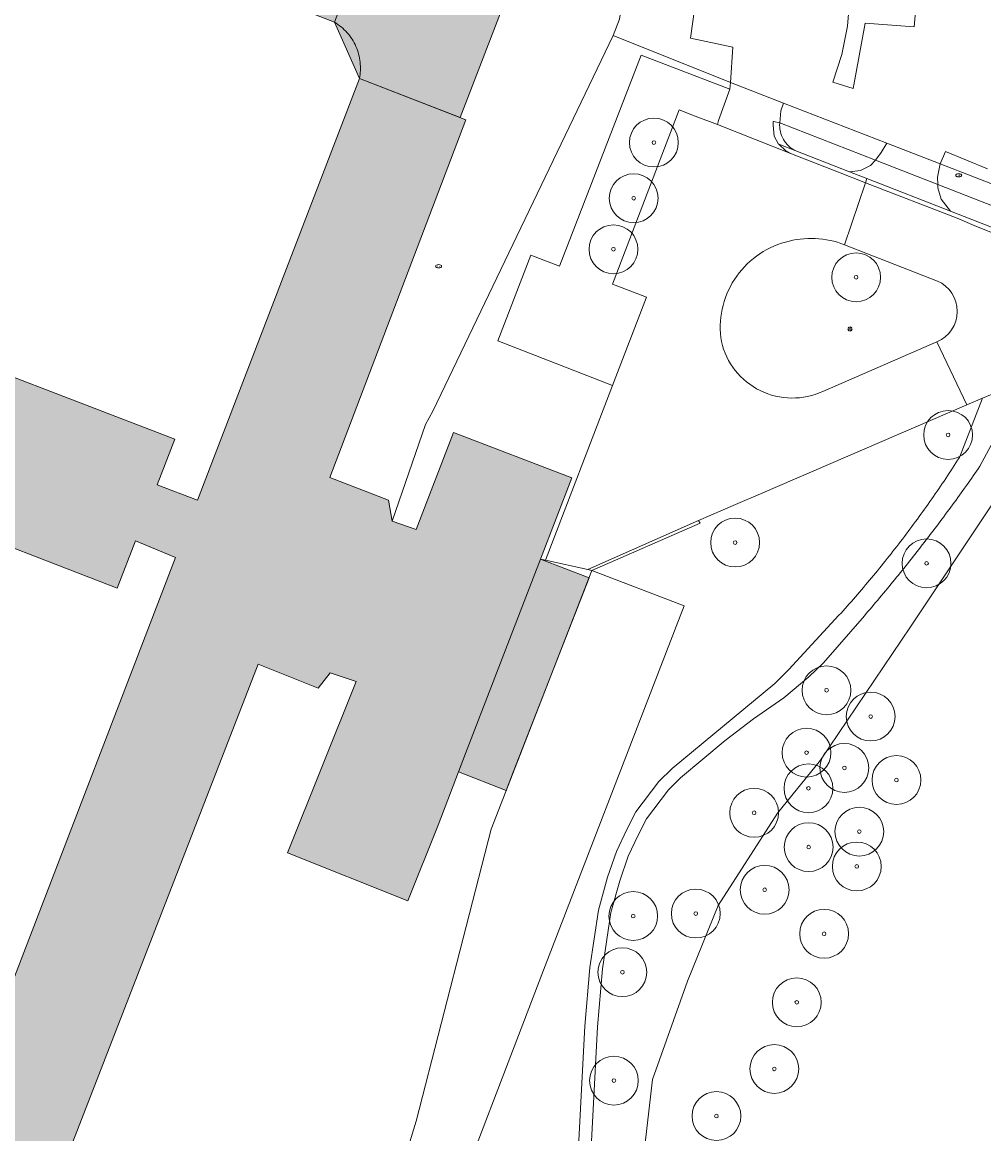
# Model space of a CAD drawing. Header units: metres. Extents: x 187482 to 189800, y 333582 to 335019.
# Tile 106 of 256: x 187618 to 187717, y 334679 to 334793. Entities that reach past the tile are written whole.
import ezdxf
from ezdxf.enums import TextEntityAlignment as Align

# ---------------------------------------------------------------- set-up
doc = ezdxf.new("R2010")
doc.units = ezdxf.units.M
doc.layers.get('0').update_dxf_attribs({"color": 252, "lineweight": 18})
for name, color, linetype, lineweight in [('B-WE-GR-BEPLANTING_CULTUUR_BOSPLANTSOEN-GV', 252, 'Continuous', 18), ('B-WE-GR-BOOM-S', 252, 'Continuous', 18), ('B-WE-IE-MEUBILAIR-S', 252, 'Continuous', 18), ('B-WE-IE-TERREINAFSCHEIDING_KUNSTMATIG_HEKWERK-G', 252, 'IE-TERREINAFSCHEIDING_KUNSTMATIG-SO', 18), ('B-WE-IE-TERREINAFSCHEIDING_KUNSTMATIG_MUUR-G', 252, 'IE-TERREINAFSCHEIDING_KUNSTMATIG-SO', 18), ('B-WE-OG-BEBOUWING-GV', 252, 'Continuous', 18), ('B-WE-OG-BEBOUWING_LUIFEL-GV', 252, 'Continuous', 18), ('B-WE-OG-TERREIN_BEGROEID-GV', 252, 'Continuous', 18), ('B-WE-OG-TERREIN_ERF-GV', 252, 'Continuous', 18), ('B-WE-OG-WEG-GV', 252, 'Continuous', 18), ('B-WE-VH-GESLOTENVERHARDING_ASFALT-GV', 252, 'Continuous', 18), ('B-WE-VH-OPENVERHARDING_TEGEL-GV', 252, 'Continuous', 18)]:
    doc.layers.add(name, color=color, linetype=linetype, lineweight=lineweight)
doc.layers.add('B-WE-OG-BEBOUWING-V', color=7, linetype='Continuous', lineweight=18, true_color=0xf0f0f0)
doc.styles.add('NLCS-ISO', font='NLCS-ISO.ttf')
doc.linetypes.add('IE-TERREINAFSCHEIDING_KUNSTMATIG-SO', pattern='A,4,[82,NLCS.SHX,S=0.75,R=90,X=0,Y=0],4,-2', length=10)

# ---------------------------------------------------------------- blocks, each defined once
blk = doc.blocks.new('SIE-MEUBILAIR_PAAL_LICHTMAST-SO')
for points in [[(-0.62, 0), (-1, 0)], [(-0.71, 0.71), (-0.44, 0.44)], [(0, 1), (0, 0.62)], [(0.44, 0.44), (0.71, 0.71)], [(1, 0), (0.62, 0)], [(-0.71, -0.71), (-0.44, -0.44)], [(0, -0.62), (0, -1)], [(0.44, -0.44), (0.71, -0.71)]]:
    blk.add_lwpolyline(points)
blk.add_circle((0, 0), 0.5)
blk = doc.blocks.new('SIE-MEUBILAIR_PUT_BRANDKRAAN-SO')
blk.add_ellipse((0, 0), major_axis=(1.25, 0), ratio=0.54)
at = {"style": 'NLCS-ISO'}
blk.add_text('bk', height=0.75, dxfattribs=at).set_placement((0.03, 0), align=Align.MIDDLE_CENTER)
blk = doc.blocks.new('SGR-BOOM_GBKN-SO')
at = {"color": 0, "linetype": 'ByBlock', "lineweight": 18}
for radius in [2, 0.15]:
    blk.add_circle((0, 0), radius, dxfattribs=at)

msp = doc.modelspace()

# ---------------------------------------------------------------- hatches: boundary and pattern name
at = {"layer": 'B-WE-OG-BEBOUWING-V'}
h = msp.add_hatch(color=256, dxfattribs=at)
h.dxf.hatch_style = 1
h.paths.add_polyline_path([(187553.338, 334827.464), (187554.429, 334828.265), (187555.943, 334828.804), (187557.113, 334828.939), (187558.248, 334828.729), (187601.306, 334812.163), (187599.606, 334807.767), (187595.149, 334809.443), (187580.303, 334771.001), (187541.889, 334785.874), (187540.109, 334781.22), (187535.701, 334782.844), (187552.352, 334826.114)], flags=16)
h.paths.add_polyline_path([(187589.586, 334750.132), (187628.069, 334735.255), (187629.946, 334740.103), (187634.055, 334738.396), (187617.563, 334695.451), (187617.078, 334694.733), (187616.407, 334693.963), (187615.338, 334693.145), (187614.323, 334692.69), (187613.187, 334692.546), (187611.573, 334692.689), (187568.407, 334709.194), (187570.007, 334713.678), (187574.916, 334711.742)], flags=16)
h.paths.add_polyline_path([(187650.33, 334793.196), (187654.09, 334802.962), (187610.607, 334819.634), (187609.957, 334817.885), (187604.671, 334819.944), (187605.343, 334821.701), (187545.959, 334844.493), (187540.642, 334830.47), (187505.232, 334738.358), (187516.869, 334733.905), (187533.509, 334777.149), (187537.919, 334775.491), (187536.117, 334770.778), (187574.489, 334756.01), (187559.677, 334717.613), (187564.29, 334715.723), (187562.571, 334711.402), (187519.469, 334728.109), (187514.785, 334715.855), (187558.236, 334699.086), (187559.469, 334702.465), (187564.707, 334700.45), (187563.447, 334697.132), (187601.954, 334682.305), (187621.98, 334674.594), (187642.526, 334727.459), (187648.66, 334725.003), (187649.887, 334726.574), (187652.542, 334725.706), (187645.518, 334708.164), (187657.836, 334703.232), (187660.943, 334710.992), (187663.764, 334718.314), (187671.44, 334738.236), (187674.636, 334746.531), (187662.522, 334751.199), (187658.687, 334741.247), (187656.237, 334742.116), (187655.874, 334744.248), (187649.845, 334746.585), (187663.799, 334783.203), (187652.882, 334787.42), (187636.302, 334744.247), (187632.166, 334745.838), (187633.972, 334750.502), (187595.556, 334765.256), (187610.44, 334803.694), (187605.453, 334805.569), (187607.054, 334809.952)], flags=17)
h.paths.add_polyline_path([(187639.547, 334843.474), (187638.598, 334840.801), (187647.916, 334837.412), (187650.437, 334844.531), (187649.83, 334844.746), (187641.094, 334847.834)], flags=16)
h.paths.add_polyline_path([(187653.268, 334800.826), (187650.33, 334793.196), (187652.882, 334787.42), (187663.204, 334783.433), (187667.76, 334795.228)], flags=16)
h = msp.add_hatch(color=256, dxfattribs=at)
h.dxf.hatch_style = 1
h.paths.add_polyline_path([(187671.44, 334738.236), (187663.764, 334718.314), (187663.044, 334716.446), (187667.914, 334714.546), (187668.641, 334716.41), (187676.41, 334736.321)], flags=17)

# ---------------------------------------------------------------- linework, layer by layer
at = {"layer": 'B-WE-GR-BEPLANTING_CULTUUR_BOSPLANTSOEN-GV', "flags": 128}
msp.add_lwpolyline([(187720.396, 334652.742), (187732.202, 334692.8), (187738.714, 334722.297), (187739.098, 334736.854), (187735.65, 334747.58), (187724.959, 334750.964), (187718.156, 334744.499), (187709.348, 334731.286), (187700.12, 334717.655), (187695.716, 334712.202), (187689.634, 334702.765), (187686.488, 334695.005), (187682.923, 334684.939), (187681.245, 334670.468)], dxfattribs=at)
at = {"layer": 'B-WE-IE-TERREINAFSCHEIDING_KUNSTMATIG_HEKWERK-G', "ltscale": 0.2, "flags": 128}
for points in [[(187678.872, 334791.827), (187679.525, 334793.515), (187679.788, 334795.33)], [(187656.237, 334742.116), (187659.663, 334751.995), (187660.398, 334753.365), (187678.872, 334791.827)], [(187690.901, 334787.033), (187678.872, 334791.827)], [(187696.335, 334784.922), (187690.901, 334787.033)], [(187706.92, 334780.809), (187696.335, 334784.922)], [(187712.372, 334778.691), (187706.92, 334780.809)], [(187722.929, 334774.589), (187712.372, 334778.691)], [(187671.44, 334738.236), (187671.946, 334738.124)], [(187671.946, 334738.124), (187676.288, 334737.163)], [(187676.288, 334737.163), (187676.702, 334737.071)]]:
    msp.add_lwpolyline(points, dxfattribs=at)
at = {"layer": 'B-WE-IE-TERREINAFSCHEIDING_KUNSTMATIG_HEKWERK-G', "ltscale": 0.2}
msp.add_lwpolyline([(187657.899, 334678.132), (187658.703, 334680.686), (187666.375, 334710.558), (187676.702, 334737.071), (187686.149, 334733.431), (187684.351, 334728.765), (187671.735, 334696.145), (187660.703, 334667.347)], dxfattribs=at)
at = {"layer": 'B-WE-IE-TERREINAFSCHEIDING_KUNSTMATIG_MUUR-G', "ltscale": 0.2}
for points in [[(187650.33, 334793.196, -0.0775044), (187651.621, 334792.126)], [(187651.621, 334792.126, -0.0776008), (187652.526, 334790.715)], [(187652.526, 334790.715, -0.0778155), (187652.96, 334789.095)], [(187652.96, 334789.095, -0.0775827), (187652.882, 334787.42)]]:
    msp.add_lwpolyline(points, format="xyb", dxfattribs=at)
at = {"layer": 'B-WE-IE-TERREINAFSCHEIDING_KUNSTMATIG_MUUR-G', "ltscale": 0.2, "flags": 128}
for points in [[(187676.288, 334737.163), (187687.633, 334742.184)], [(187687.633, 334742.184), (187687.784, 334741.918), (187676.702, 334737.071)]]:
    msp.add_lwpolyline(points, dxfattribs=at)
at = {"layer": 'B-WE-OG-BEBOUWING-GV', "flags": 128}
for points in [[(187607.054, 334809.952), (187650.33, 334793.196), (187654.09, 334802.962), (187610.607, 334819.634)], [(187621.98, 334674.594), (187642.526, 334727.459), (187648.66, 334725.003), (187649.887, 334726.574), (187652.542, 334725.706), (187645.518, 334708.164), (187657.836, 334703.232), (187660.943, 334710.992), (187663.764, 334718.314), (187671.44, 334738.236), (187674.636, 334746.531), (187662.522, 334751.199), (187658.687, 334741.247), (187656.237, 334742.116), (187655.874, 334744.248), (187649.845, 334746.585), (187663.799, 334783.203), (187652.882, 334787.42), (187636.302, 334744.247), (187632.166, 334745.838), (187633.972, 334750.502), (187595.556, 334765.256)]]:
    msp.add_lwpolyline(points, dxfattribs=at)
msp.add_lwpolyline([(187589.586, 334750.132), (187628.069, 334735.255), (187629.946, 334740.103), (187634.055, 334738.396), (187617.563, 334695.451), (187617.078, 334694.733), (187616.407, 334693.963), (187615.338, 334693.145), (187614.323, 334692.69), (187613.187, 334692.546), (187611.573, 334692.689), (187568.407, 334709.194), (187570.007, 334713.678), (187574.916, 334711.742)], close=True, dxfattribs=at)
at = {"layer": 'B-WE-OG-BEBOUWING_LUIFEL-GV', "flags": 128}
for points in [[(187653.268, 334800.826), (187650.33, 334793.196), (187652.882, 334787.42), (187663.204, 334783.433), (187667.76, 334795.228)], [(187671.44, 334738.236), (187663.764, 334718.314), (187663.044, 334716.446), (187667.914, 334714.546), (187668.641, 334716.41), (187676.41, 334736.321)]]:
    msp.add_lwpolyline(points, close=True, dxfattribs=at)
at = {"layer": 'B-WE-OG-TERREIN_BEGROEID-GV', "flags": 128}
msp.add_lwpolyline([(187712.133, 334776.579), (187712.15, 334776.253), (187712.477, 334775.069), (187713.445, 334773.843), (187722.173, 334770.442), (187722.907, 334772.381)], close=True, dxfattribs=at)
at = {"layer": 'B-WE-OG-TERREIN_ERF-GV', "flags": 128}
for points in [[(187516.869, 334733.905), (187505.232, 334738.358), (187540.642, 334830.47), (187545.959, 334844.493), (187605.343, 334821.701), (187604.671, 334819.944), (187609.957, 334817.885), (187610.607, 334819.634), (187654.09, 334802.962), (187650.33, 334793.196)], [(187652.882, 334787.42), (187663.799, 334783.203), (187649.845, 334746.585), (187655.874, 334744.248), (187656.237, 334742.116), (187659.663, 334751.995), (187660.398, 334753.365), (187678.872, 334791.827), (187679.525, 334793.515), (187679.788, 334795.33), (187679.708, 334797.622), (187679.1, 334799.666), (187678.288, 334801.363), (187677.007, 334802.944), (187675.302, 334804.369), (187673.457, 334805.374), (187644.697, 334814.753), (187618.52, 334824.023), (187592.371, 334833.283)], [(187650.33, 334793.196), (187607.054, 334809.952), (187605.453, 334805.569), (187610.44, 334803.694), (187595.556, 334765.256), (187633.972, 334750.502), (187632.166, 334745.838), (187636.302, 334744.247), (187652.882, 334787.42)], [(187709.968, 334795.48), (187709.699, 334792.72), (187704.707, 334793.095), (187703.453, 334786.42), (187701.393, 334787.074), (187702.319, 334789.889), (187702.894, 334792.798), (187703.109, 334795.755)], [(187679.525, 334793.515), (187678.872, 334791.827), (187690.901, 334787.033), (187691.124, 334790.651), (187686.798, 334791.549), (187687.212, 334794.486)], [(187687.212, 334794.486), (187686.798, 334791.549), (187691.124, 334790.651), (187690.901, 334787.033), (187696.335, 334784.922), (187706.92, 334780.809), (187712.372, 334778.691), (187712.931, 334779.977), (187717.232, 334778.183)], [(187702.579, 334770.419), (187704.718, 334776.759), (187701.948, 334777.829), (187697.136, 334779.718), (187689.571, 334782.727), (187687.288, 334783.564), (187685.638, 334784.242), (187678.799, 334766.362), (187680.502, 334765.734), (187682.301, 334765.037), (187678.825, 334756), (187671.946, 334738.124), (187676.288, 334737.163), (187687.633, 334742.184), (187691.402, 334743.807), (187693.967, 334744.912), (187715.124, 334754.022), (187712.047, 334760.477), (187700.366, 334755.402)], [(187695.943, 334782.887), (187695.302, 334783.015), (187695.271, 334782.983), (187695.255, 334782.64), (187695.379, 334781.517), (187695.822, 334780.726), (187695.84, 334780.709), (187697.581, 334780.025)], [(187703.088, 334777.879), (187704.226, 334778.009), (187705.235, 334778.532), (187705.739, 334779.07), (187695.943, 334782.887)], [(187697.581, 334780.025), (187703.088, 334777.879)], [(187717.232, 334778.183), (187712.931, 334779.977), (187712.372, 334778.691), (187722.929, 334774.589)], [(187712.094, 334766.699), (187702.579, 334770.419)], [(187700.366, 334755.402), (187712.047, 334760.477)], [(187676.288, 334737.163), (187671.946, 334738.124), (187671.44, 334738.236), (187663.764, 334718.314), (187660.943, 334710.992), (187657.836, 334703.232), (187645.518, 334708.164), (187652.542, 334725.706), (187649.887, 334726.574), (187648.66, 334725.003), (187642.526, 334727.459), (187621.98, 334674.594), (187601.954, 334682.305), (187611.029, 334677.561), (187614.372, 334674.666), (187609.93, 334675.981), (187589.958, 334684.653), (187564.995, 334693.135), (187559.084, 334695.843), (187558.496, 334696.943), (187558.236, 334699.086), (187514.785, 334715.855), (187519.469, 334728.109)], [(187657.899, 334678.132), (187658.703, 334680.686), (187666.375, 334710.558), (187676.702, 334737.071), (187676.288, 334737.163)], [(187660.703, 334667.347), (187671.735, 334696.145), (187684.351, 334728.765), (187686.149, 334733.431), (187676.702, 334737.071), (187666.375, 334710.558), (187658.703, 334680.686), (187657.899, 334678.132)]]:
    msp.add_lwpolyline(points, dxfattribs=at)
for points in [[(187708.711, 334806.82), (187705.079, 334805.754), (187703.514, 334805.38), (187702.269, 334805.454), (187700.834, 334805.285), (187696.874, 334804.152), (187696.956, 334803.381), (187701.59, 334804.474), (187702.452, 334801.638), (187702.961, 334798.717), (187703.109, 334795.755), (187702.894, 334792.798), (187702.319, 334789.889), (187701.393, 334787.074), (187703.453, 334786.42), (187704.707, 334793.095), (187709.699, 334792.72), (187709.968, 334795.48), (187704.983, 334795.612), (187704.558, 334800.117), (187703.922, 334804.596), (187708.89, 334805.836)], [(187690.846, 334786.339), (187690.901, 334787.033), (187678.872, 334791.827), (187660.398, 334753.365), (187659.663, 334751.995), (187656.237, 334742.116), (187658.687, 334741.247), (187662.522, 334751.199), (187674.636, 334746.531), (187671.44, 334738.236), (187671.946, 334738.124), (187678.825, 334756), (187667.067, 334760.56), (187670.447, 334769.362), (187673.397, 334768.211), (187681.759, 334789.808)], [(187689.571, 334782.727), (187689.661, 334783.135), (187690.846, 334786.339), (187681.759, 334789.808), (187673.397, 334768.211), (187670.447, 334769.362), (187667.067, 334760.56), (187678.825, 334756), (187682.301, 334765.037), (187680.502, 334765.734), (187678.799, 334766.362), (187685.638, 334784.242), (187687.288, 334783.564)], [(187690.846, 334786.339), (187689.661, 334783.135), (187689.571, 334782.727), (187697.136, 334779.718), (187696.57, 334780.012), (187695.84, 334780.709), (187695.822, 334780.726), (187695.379, 334781.517), (187695.255, 334782.64), (187695.271, 334782.983), (187695.302, 334783.015), (187695.943, 334782.887), (187696.07, 334784.126), (187696.335, 334784.922), (187690.901, 334787.033)], [(187696.335, 334784.922), (187696.07, 334784.126), (187695.943, 334782.887), (187705.739, 334779.07), (187706.337, 334779.851), (187706.92, 334780.809)], [(187697.581, 334780.025), (187695.84, 334780.709), (187696.57, 334780.012), (187697.136, 334779.718), (187701.948, 334777.829), (187704.718, 334776.759), (187704.863, 334777.187), (187703.088, 334777.879)], [(187712.372, 334778.691), (187706.92, 334780.809), (187706.337, 334779.851), (187705.739, 334779.07), (187712.133, 334776.579), (187712.093, 334777.323)], [(187705.739, 334779.07), (187705.235, 334778.532), (187704.226, 334778.009), (187703.088, 334777.879), (187704.863, 334777.187), (187713.445, 334773.843), (187712.477, 334775.069), (187712.15, 334776.253), (187712.133, 334776.579)], [(187570.007, 334713.678), (187568.407, 334709.194), (187611.573, 334692.689), (187613.187, 334692.546), (187614.323, 334692.69), (187615.338, 334693.145), (187616.407, 334693.963), (187617.078, 334694.733), (187617.563, 334695.451), (187634.055, 334738.396), (187629.946, 334740.103), (187628.069, 334735.255), (187589.586, 334750.132), (187574.916, 334711.742)], [(187676.288, 334737.163), (187676.702, 334737.071), (187687.784, 334741.918), (187687.633, 334742.184)]]:
    msp.add_lwpolyline(points, close=True, dxfattribs=at)
at = {"layer": 'B-WE-OG-TERREIN_ERF-GV'}
for points in [[(187651.621, 334792.126, 0.0775044), (187650.33, 334793.196)], [(187650.33, 334793.196, -0.0775044), (187651.621, 334792.126)], [(187652.526, 334790.715, 0.0776008), (187651.621, 334792.126)], [(187651.621, 334792.126, -0.0776008), (187652.526, 334790.715)], [(187652.96, 334789.095, 0.0778155), (187652.526, 334790.715)], [(187652.526, 334790.715, -0.0778155), (187652.96, 334789.095)], [(187652.882, 334787.42, 0.0775827), (187652.96, 334789.095)], [(187652.96, 334789.095, -0.0775827), (187652.882, 334787.42)], [(187695.943, 334782.887, 0.1507414), (187696.319, 334781.203)], [(187696.319, 334781.203, -0.1507414), (187695.943, 334782.887)], [(187696.319, 334781.203, 0.1508103), (187697.581, 334780.025)], [(187697.581, 334780.025, -0.1508103), (187696.319, 334781.203)], [(187696.533, 334770.691, 0.1844343), (187691.302, 334766.856)], [(187691.302, 334766.856, -0.1844343), (187696.533, 334770.691)], [(187699.578, 334771.044, 0.0804822), (187696.533, 334770.691)], [(187696.533, 334770.691, -0.0804822), (187699.578, 334771.044)], [(187702.579, 334770.419, 0.0803603), (187699.578, 334771.044)], [(187699.578, 334771.044, -0.0803603), (187702.579, 334770.419)], [(187691.302, 334766.856, 0.1845274), (187689.959, 334760.511)], [(187689.959, 334760.511, -0.1845274), (187691.302, 334766.856)], [(187714.127, 334763.572, 0.3008126), (187712.094, 334766.699)], [(187712.047, 334760.477, 0.3004834), (187714.127, 334763.572)], [(187689.959, 334760.511, 0.2258493), (187693.947, 334755.48)], [(187693.947, 334755.48, -0.2258493), (187689.959, 334760.511)], [(187693.947, 334755.48, 0.2258907), (187700.366, 334755.402)], [(187700.366, 334755.402, -0.2258907), (187693.947, 334755.48)]]:
    msp.add_lwpolyline(points, format="xyb", dxfattribs=at)
at = {"layer": 'B-WE-OG-WEG-GV', "flags": 128}
for points in [[(187743.288, 334644.029), (187761.282, 334690.653), (187758.627, 334691.662), (187768.518, 334717.192), (187771.037, 334725.171), (187771.373, 334729.874), (187768.938, 334736.508), (187765.075, 334740.875), (187759.448, 334744.738), (187735.177, 334754.396), (187730.894, 334754.9), (187727.199, 334753.892), (187721.206, 334756.591), (187716.446, 334747.733)], [(187681.245, 334670.468), (187682.923, 334684.939), (187686.488, 334695.005), (187689.634, 334702.765), (187695.716, 334712.202), (187700.12, 334717.655), (187709.348, 334731.286), (187718.156, 334744.499), (187724.959, 334750.964), (187735.65, 334747.58), (187739.098, 334736.854), (187738.714, 334722.297), (187732.202, 334692.8), (187720.396, 334652.742)], [(187675.102, 334673.502), (187675.991, 334690.409), (187676.497, 334696.422), (187677.382, 334702.295), (187678.304, 334705.658), (187679.217, 334708.291), (187680.262, 334710.542), (187681.201, 334712.332), (187683.572, 334715.45), (187684.908, 334716.802), (187695.435, 334725.485), (187696.857, 334726.924), (187702.01, 334732.469)], [(187704.61, 334732.42), (187700.436, 334727.59), (187698.92, 334726.16), (187696.346, 334724.036), (187693.265, 334721.88), (187690.365, 334719.636), (187685.791, 334715.846), (187684.547, 334714.587), (187682.308, 334711.643), (187681.428, 334709.966), (187680.424, 334707.803), (187679.546, 334705.273), (187678.656, 334702.025), (187677.789, 334696.27), (187677.289, 334690.326), (187676.399, 334673.415)]]:
    msp.add_lwpolyline(points, dxfattribs=at)
at = {"layer": 'B-WE-OG-WEG-GV'}
msp.add_lwpolyline([(187714.339, 334748.612), (187716.696, 334754.7), (187715.124, 334754.022), (187693.967, 334744.912), (187691.402, 334743.807), (187687.633, 334742.184), (187687.784, 334741.918), (187676.702, 334737.071), (187686.149, 334733.431), (187684.351, 334728.765), (187671.735, 334696.145), (187660.703, 334667.347), (187651.825, 334644.7), (187593.834, 334667.281), (187535.037, 334689.93), (187485.999, 334708.669), (187482.806, 334713.854)], dxfattribs=at)
for points in [[(187711.515, 334744.385, 0.0105846), (187714.339, 334748.612)], [(187716.446, 334747.733, -0.0065321), (187713.642, 334743.787)], [(187708.515, 334740.28, 0.0108166), (187711.515, 334744.385)], [(187713.642, 334743.787, -0.0064868), (187710.733, 334739.918)], [(187705.345, 334736.306, 0.0106297), (187708.515, 334740.28)], [(187710.733, 334739.918, -0.0066141), (187707.722, 334736.128)], [(187702.01, 334732.469, 0.0106034), (187705.345, 334736.306)], [(187707.722, 334736.128, -0.0064536), (187704.61, 334732.42)]]:
    msp.add_lwpolyline(points, format="xyb", dxfattribs=at)
at = {"layer": 'B-WE-VH-GESLOTENVERHARDING_ASFALT-GV', "flags": 128}
for points in [[(187785.208, 334749.71), (187785.04, 334749.705), (187782.344, 334749.414), (187780.369, 334749.446), (187780.128, 334749.45), (187778.602, 334749.954), (187772.678, 334751.666), (187762.764, 334754.838), (187757.73, 334756.401), (187748.084, 334759.885), (187740.436, 334762.792), (187729.269, 334767.068), (187716.104, 334772.292), (187714.126, 334773.123), (187704.718, 334776.759), (187702.579, 334770.419), (187712.094, 334766.699)], [(187712.047, 334760.477), (187715.124, 334754.022), (187716.696, 334754.7), (187721.206, 334756.591), (187727.881, 334759.542)], [(187716.446, 334747.733), (187721.206, 334756.591), (187716.696, 334754.7), (187714.339, 334748.612)], [(187676.399, 334673.415), (187677.289, 334690.326), (187677.789, 334696.27), (187678.656, 334702.025), (187679.546, 334705.273), (187680.424, 334707.803), (187681.428, 334709.966), (187682.308, 334711.643), (187684.547, 334714.587), (187685.791, 334715.846), (187690.365, 334719.636), (187693.265, 334721.88), (187696.346, 334724.036), (187698.92, 334726.16), (187700.436, 334727.59), (187704.61, 334732.42)]]:
    msp.add_lwpolyline(points, dxfattribs=at)
at = {"layer": 'B-WE-VH-GESLOTENVERHARDING_ASFALT-GV'}
for points in [[(187712.094, 334766.699, -0.3008126), (187714.127, 334763.572)], [(187714.127, 334763.572, -0.3004834), (187712.047, 334760.477)], [(187714.339, 334748.612, -0.0105846), (187711.515, 334744.385)], [(187713.642, 334743.787, 0.0065321), (187716.446, 334747.733)], [(187711.515, 334744.385, -0.0108166), (187708.515, 334740.28)], [(187710.733, 334739.918, 0.0064868), (187713.642, 334743.787)], [(187708.515, 334740.28, -0.0106297), (187705.345, 334736.306)], [(187707.722, 334736.128, 0.0066141), (187710.733, 334739.918)], [(187705.345, 334736.306, -0.0106034), (187702.01, 334732.469)], [(187704.61, 334732.42, 0.0064536), (187707.722, 334736.128)]]:
    msp.add_lwpolyline(points, format="xyb", dxfattribs=at)
msp.add_lwpolyline([(187702.01, 334732.469), (187696.857, 334726.924), (187695.435, 334725.485), (187684.908, 334716.802), (187683.572, 334715.45), (187681.201, 334712.332), (187680.262, 334710.542), (187679.217, 334708.291), (187678.304, 334705.658), (187677.382, 334702.295), (187676.497, 334696.422), (187675.991, 334690.409), (187675.102, 334673.502)], dxfattribs=at)
at = {"layer": 'B-WE-VH-OPENVERHARDING_TEGEL-GV', "flags": 128}
for points in [[(187735.319, 334767.546), (187761.089, 334757.505), (187767.635, 334755.49), (187768.362, 334756.225), (187768.78, 334757.17), (187762.44, 334759.099), (187736.007, 334769.448), (187731.291, 334771.294), (187730.553, 334771.583), (187726.689, 334773.096), (187725.776, 334773.453), (187723.653, 334774.308), (187722.929, 334774.589), (187712.372, 334778.691), (187712.093, 334777.323), (187712.133, 334776.579), (187722.907, 334772.381), (187724.653, 334771.701), (187730.549, 334769.404)], [(187764.268, 334754.787), (187756.987, 334757.085), (187752.897, 334758.487), (187734.613, 334765.594), (187729.79, 334767.474), (187723.963, 334769.744), (187722.173, 334770.442), (187713.445, 334773.843), (187704.863, 334777.187), (187704.718, 334776.759), (187714.126, 334773.123), (187716.104, 334772.292), (187729.269, 334767.068), (187740.436, 334762.792), (187748.084, 334759.885), (187757.73, 334756.401), (187762.764, 334754.838), (187772.678, 334751.666), (187778.602, 334749.954), (187774.313, 334751.671)]]:
    msp.add_lwpolyline(points, close=True, dxfattribs=at)

# ---------------------------------------------------------------- block references
at = {"layer": 'B-WE-GR-BOOM-S', "xscale": 1.25, "yscale": 1.25, "zscale": 1.25}
for p in [(187683.05, 334780.88), (187680.98, 334775.18), (187678.91, 334769.95), (187703.77, 334767.08), (187713.19, 334750.94), (187691.37, 334739.92), (187710.98, 334737.79), (187700.733, 334724.793), (187705.257, 334722.107), (187698.69, 334718.408), (187702.564, 334716.845), (187707.9, 334715.602), (187698.883, 334714.757), (187693.321, 334712.249), (187704.095, 334710.323), (187698.902, 334708.737), (187703.833, 334706.756), (187694.399, 334704.366), (187680.936, 334701.676), (187687.344, 334701.931), (187700.488, 334699.865), (187679.823, 334695.925), (187697.689, 334692.846), (187695.388, 334686.025), (187678.955, 334684.827), (187689.456, 334681.197)]:
    msp.add_blockref('SGR-BOOM_GBKN-SO', p, dxfattribs=at)
at = {"layer": 'B-WE-IE-MEUBILAIR-S', "xscale": 0.25, "yscale": 0.25, "zscale": 0.25}
for name, p in [('SIE-MEUBILAIR_PUT_BRANDKRAAN-SO', (187714.28, 334777.52)), ('SIE-MEUBILAIR_PUT_BRANDKRAAN-SO', (187660.995, 334768.213)), ('SIE-MEUBILAIR_PAAL_LICHTMAST-SO', (187703.144, 334761.782))]:
    msp.add_blockref(name, p, dxfattribs=at)

doc.saveas('drawing.dxf')
